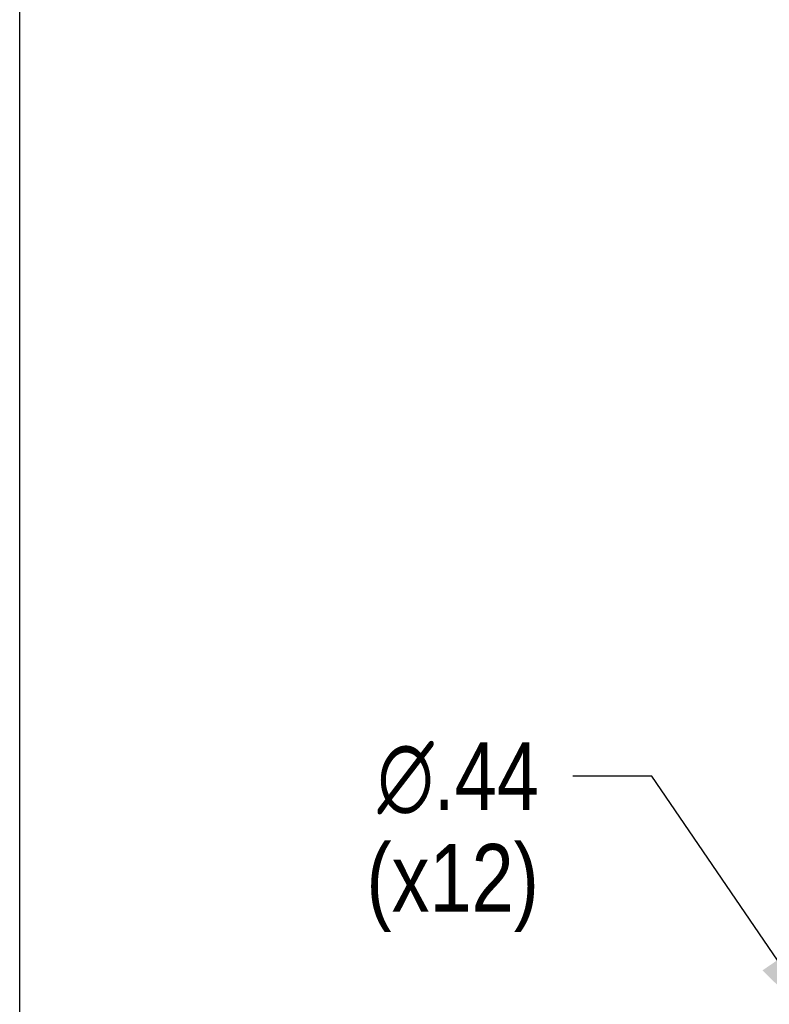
# Model space of a CAD drawing. Header units: inches. Extents: x 0 to 283, y 0 to 183.
# Tile 6 of 76: x 0 to 14, y 116 to 134. Entities that reach past the tile are written whole.
import ezdxf

# ---------------------------------------------------------------- set-up
doc = ezdxf.new("R2010")
doc.units = ezdxf.units.IN
doc.header["$LTSCALE"] = 15.583333
doc.header["$MEASUREMENT"] = 0
doc.layers.get('0').update_dxf_attribs({"linetype": 'CONTINUOUS'})
doc.layers.add('DIMENSIONS', color=7, linetype='CONTINUOUS')
doc.styles.get("Standard").update_dxf_attribs({"font": 'arial.ttf'})
doc.styles.add('TEXTSTYLE_1', font='gdt', dxfattribs={"width": 0.8})
doc.dimstyles.new('DIMSTYLE_2', dxfattribs={"dimtxt": 1.25, "dimasz": 1.666667, "dimexe": 0.09, "dimexo": 0.07, "dimgap": 0.09, "dimtad": 0, "dimtih": 1, "dimtoh": 1, "dimzin": 4, "dimdsep": 46, "dimtxsty": 'Standard', "dimblk": '_FILLED', "dimblk1": '_FILLED', "dimblk2": '_FILLED', "dimcen": 0.09, "dimadec": 3, "dimazin": 1, "dimtfac": 1, "dimtdec": 3, "dimtofl": 0, "dimtmove": 0, "dimatfit": 1, "dimldrblk": '_FILLED', "dimfxl": 0, "dimtolj": 1, "dimtzin": 4, "dimarcsym": 0})

# ---------------------------------------------------------------- blocks, each defined once
blk = doc.blocks.new('_FILLED')
at = {"color": 0, "linetype": 'ByBlock'}
blk.add_solid([(0, 0), (-1, 0.2), (-1, -0.2)], dxfattribs=at)
blk = doc.blocks.new('*D16')
at = {"layer": 'DIMENSIONS', "color": 2, "linetype": 'Continuous'}
for p, q in [((11.665, 119.895), (10.207, 119.895)), ((14.923, 115.125), (11.665, 119.895))]:
    blk.add_line(p, q, dxfattribs=at)
at = {"layer": 'DIMENSIONS', "color": 2, "linetype": 'Continuous', "xscale": 1.6666666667, "yscale": 1.6666666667, "zscale": 1.6666666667, "rotation": 304.3313048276}
blk.add_blockref('_FILLED', (14.923, 115.125), dxfattribs=at)
at = {"layer": 'DIMENSIONS', "color": 2, "linetype": 'Continuous', "insert": (9.582, 120.52), "char_height": 1.25, "width": 4.09232, "attachment_point": 3, "line_spacing_factor": 0.9, "style": 'TEXTSTYLE_1'}
blk.add_mtext('{\\fgdt;n}\\fArial;.44\\P(x12)', dxfattribs=at)

msp = doc.modelspace()

# ---------------------------------------------------------------- linework, layer by layer
at = {"color": 7, "linetype": 'Continuous'}
msp.add_line((0, 0), (0, 183.333), dxfattribs=at)

# ---------------------------------------------------------------- dimensions: what is measured, and where the dimension line sits
at = {"layer": 'DIMENSIONS', "color": 2, "linetype": 'Continuous'}
dim = msp.add_diameter_dim_2p(p1=(14.923, 115.125), p2=(15.17, 114.764), text='%%c<>\\P(x12)', dimstyle='DIMSTYLE_2', override={"dimpost": '<>'}, dxfattribs=at)
dim.commit()
dim.dimension.update_dxf_attribs({"geometry": '*D16', "text_midpoint": (7.536, 118.957), "dimtype": 163})

doc.saveas('drawing.dxf')
